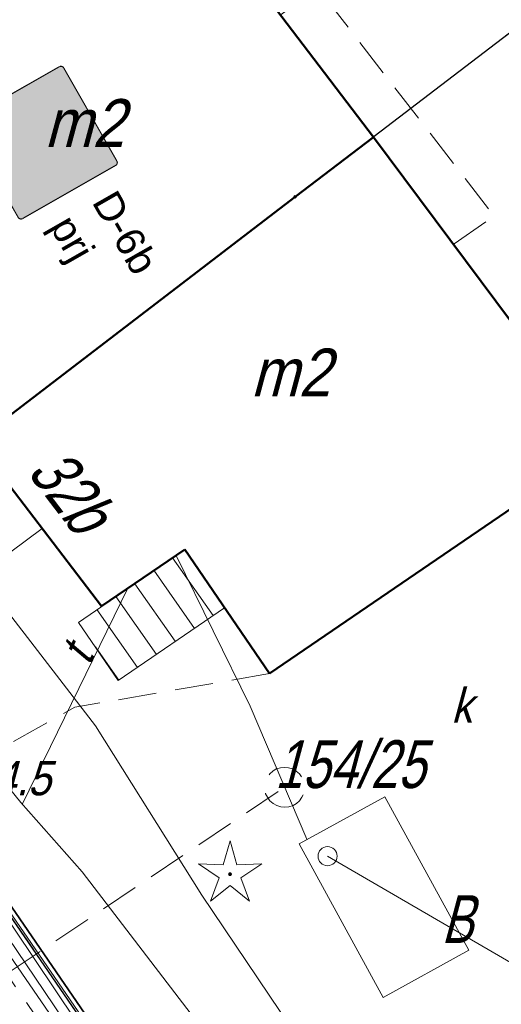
# Model space of a CAD drawing. Extents: x 6530721 to 6531385, y 5978377 to 5979143.
# Tile 51 of 146: x 6531021 to 6531034, y 5978721 to 5978747. Entities that reach past the tile are written whole.
import ezdxf
from ezdxf.enums import TextEntityAlignment as Align

# ---------------------------------------------------------------- set-up
doc = ezdxf.new("R2010")
doc.units = 0
doc.set_wipeout_variables(frame=1)
for name, pattern in [('AB_rokocin 2014-08-13 AC2004$0$1.0_0.5', [1.5, 1, -0.5]), ('AB_rokocin 2014-08-13 AC2004$0$l217_500', [2, 1.5, -0.5]), ('AB_rokocin 2014-08-13 AC2004$0$l219_500', [0]), ('AB_rokocin 2014-08-13 AC2004$0$mz1.0_0.5', [1.5, 1, -0.5])]:
    doc.linetypes.add(name, pattern=pattern)
for name, color, linetype, lineweight in [('AB-wymiarowa', 7, 'Continuous', 30), ('AB_rokocin 2014-08-13 AC2004$0$!arkusz4', 7, 'Continuous', 18), ('AB_rokocin 2014-08-13 AC2004$0$203-Punkt załamania granicy działki nie stabilizowany', 7, 'Continuous', 18), ('AB_rokocin 2014-08-13 AC2004$0$209-Opis konturu klasyfikacyjnego', 7, 'Continuous', 18), ('AB_rokocin 2014-08-13 AC2004$0$211-Nr działki', 7, 'Continuous', 18), ('AB_rokocin 2014-08-13 AC2004$0$217-Granica konturu klasyfikcyjnego', 7, 'Continuous', 18), ('AB_rokocin 2014-08-13 AC2004$0$219-Linia granicy', 7, 'Continuous', 18), ('AB_rokocin 2014-08-13 AC2004$0$312-Budynek', 7, 'Continuous', 18), ('AB_rokocin 2014-08-13 AC2004$0$312-Numer ewidencyjny budynku-Atr124', 7, 'Continuous', 18), ('AB_rokocin 2014-08-13 AC2004$0$352-schody (powierzchnia)', 7, 'Continuous', 18), ('AB_rokocin 2014-08-13 AC2004$0$685-Osadnik kanal. lokalnej szambo - obrys-SK', 7, 'Continuous', 18), ('AB_rokocin 2014-08-13 AC2004$0$903-Żywopłot', 7, 'Continuous', 18), ('AB_rokocin 2014-08-13 AC2004$0$996-Tekst dodatkowy mały', 7, 'Continuous', 18), ('AB_rokocin 2014-08-13 AC2004$0$chodnik (powierzchnia)', 7, 'Continuous', 18), ('AB_rokocin 2014-08-13 AC2004$0$drzewo iglaste (punkt)', 7, 'Continuous', 18), ('AB_rokocin 2014-08-13 AC2004$0$ogrodzenie trwałe (linia)', 7, 'Continuous', 18), ('AB_rokocin 2014-08-13 AC2004$0$przewód elektroenergetyczny (linia)-SEPOD', 7, 'Continuous', 18), ('AB_rokocin 2014-08-13 AC2004$0$przewód elektroenergetyczny - projektowany (linia)-SE', 7, 'Continuous', 18), ('AB_rokocin 2014-08-13 AC2004$0$przewód gazowy (linia)-SG', 7, 'Continuous', 18), ('AB_rokocin 2014-08-13 AC2004$0$przewód kanalizacyjny (linia)-SK', 7, 'Continuous', 18), ('AB_rokocin 2014-08-13 AC2004$0$przewód kanalizacyjny - projektowany (linia)-SK', 7, 'Continuous', 18), ('AB_rokocin 2014-08-13 AC2004$0$przewód telekomunikacyjny (linia)-STPOD', 7, 'Continuous', 18), ('AB_rokocin 2014-08-13 AC2004$0$przewód telekomunikacyjny (linia)-STPOD-Atr1', 7, 'Continuous', 18), ('AB_rokocin 2014-08-13 AC2004$0$przewód wodociągowy (linia)-SW', 7, 'Continuous', 18), ('AB_rokocin 2014-08-13 AC2004$0$punkt wysokościowy naturalny-Atr2', 7, 'Continuous', 18), ('AB_rokocin 2014-08-13 AC2004$0$właz (punkt)-SK', 7, 'Continuous', 18), ('AB_rokocin 2014-08-13 AC2004$0$właz (punkt)-SK-Atr17', 7, 'Continuous', 18), ('AB_rokocin 2014-08-13 AC2004$0$właz (punkt)-SK-Atr2', 7, 'Continuous', 18), ('płot', 1, 'Continuous', 18)]:
    doc.layers.add(name, color=color, linetype=linetype, lineweight=lineweight)
for name, color, linetype in [('gaPionowe', 7, 'Continuous'), ('zzz.ga.oz_pion_def', 7, 'Continuous'), ('zzz.ga.oz_pion_wypelnienie', 7, 'Continuous'), ('zzz.gaVSDodTekst', 7, 'Continuous'), ('zzz.gaVSDomyslna', 7, 'Continuous'), ('zzz.gaVSNazwa', 7, 'Continuous'), ('zzz.gaVSStan', 7, 'Continuous'), ('zzz.gaVSWielkość', 7, 'Continuous')]:
    doc.layers.add(name, color=color, linetype=linetype)
doc.styles.add('AB_rokocin 2014-08-13 AC2004$0$Standard', font='txt')
doc.styles.add('GA4-ATR-TEXT', font='arial.ttf', dxfattribs={"width": 0.9})
doc.linetypes.add('AB_rokocin 2014-08-13 AC2004$0$902-500', pattern='A,3.75,0,[1,ksztalty.shx,S=0.5,R=0,X=0,Y=0],3.75', length=7.5)
doc.linetypes.add('AB_rokocin 2014-08-13 AC2004$0$903-500', pattern='A,0,-0.001,0,[6,ksztalty.shx,S=0.667,R=0,X=0,Y=0],-3', length=3.001)

# ---------------------------------------------------------------- blocks, each defined once
blk = doc.blocks.new('z.ga4.D-3_0')
at = {"layer": 'zzz.ga.oz_pion_wypelnienie'}
h = blk.add_hatch(color=0, dxfattribs=at)
edge = h.paths.add_edge_path()
edge.add_line((-280, 594), (280, 594))
edge.add_arc((280, 580), 14, 0, 90, ccw=False)
edge.add_line((294, 580), (294, 20))
edge.add_arc((280, 20), 14, 270, 360, ccw=False)
edge.add_line((280, 6), (-280, 6))
edge.add_arc((-280, 20), 14, 180, 270, ccw=False)
edge.add_line((-294, 20), (-294, 580))
edge.add_arc((-280, 580), 14, 90, 180, ccw=False)
blk = doc.blocks.new('z.ga4.D-3_1')
at = {"layer": 'zzz.ga.oz_pion_def', "color": 0, "const_width": 6}
blk.add_lwpolyline([(280, 3), (-280, 3, -0.414214), (-297, 20), (-297, 580, -0.414214), (-280, 597), (280, 597, -0.414214), (297, 580), (297, 20, -0.414214), (280, 3, -1)], format="xyb", dxfattribs=at)
blk = doc.blocks.new('z.ga4.D-6_1')
at = {"layer": 'zzz.ga.oz_pion_def'}
blk.add_hatch(color=0, dxfattribs=at).paths.add_polyline_path([(0, 484), (-279.4, 0), (279.4, 0)])
blk = doc.blocks.new('z.ga4.D-6b_1')
at = {"layer": 'zzz.ga.oz_pion_def'}
h = blk.add_hatch(color=0, dxfattribs=at)
h.paths.add_polyline_path([(-79.6, 293, 1), (-55, 293, 1)])
h.paths.add_polyline_path([(115.8, 247.5, 1), (83.9, 247.5, 1)])
h.paths.add_polyline_path([(132.9, 217.1), (99.9, 229.5), (75, 173.7), (41.7, 140.3), (49.5, 123.3), (87.5, 161.3), (93.4, 172.6), (99.9, 124), (68.8, 80.6), (48.1, 18.3), (25, 15.5), (25, 7.8), (65.9, 0), (87.5, 68.2), (113.5, 100.2), (160.4, 18.2), (145.4, 6.1), (145.4, 0), (161.9, 0), (189.6, 15.8), (138, 114.4), (139.7, 119.4), (132.9, 148.9), (132.9, 186.1), (149.5, 164.4), (149.5, 108.5), (166, 117.8), (166, 173.7)])
h.paths.add_polyline_path([(-40.9, 257.8), (-52.7, 281.3), (-65.1, 276.3), (-111.5, 210.6, 0.332576), (-121.1, 203.4), (-133.6, 159.8, 25.961481), (-127.7, 158.1), (-125.3, 166.2), (-78.2, 125.6, 1.108236), (-54.9, 117), (-49.6, 117), (-48.7, 113.3), (-65.1, 101.9), (-65.1, 98), (-45.9, 99.7, 2.332267), (-29.5, 156.1), (-36.6, 167.6), (-24.7, 209.2)])
h.paths.add_polyline_path([(-57.2, 214.8), (-99, 185.6), (-119.7, 185.6), (-115.1, 201.6, -0.304217), (-111.9, 204.3), (-101.9, 204.3), (-67.8, 244)], flags=16)
h.paths.add_polyline_path([(-53.7, 194), (-55.4, 185.6), (-72.1, 185.6)], flags=16)
h.paths.add_polyline_path([(-56.6, 179.4), (-60.5, 160.3), (-59.2, 155.1), (-61, 149.4), (-74.9, 179.4)], flags=16)
h.paths.add_polyline_path([(-93.1, 179.4), (-76.6, 144.3), (-83.1, 138), (-123.4, 172.7), (-121.5, 179.4)], flags=16)
h.paths.add_polyline_path([(-38.9, 159.5), (-34.8, 152.8, 0.022197), (-37.6, 150.6), (-39.1, 159.1)], flags=16)
h.paths.add_polyline_path([(-38.9, 100.3), (-29.1, 101.2), (-31.8, 117), (-16.2, 117, 1.763174), (-11, 126.3), (-26.2, 150.8, -2.17872)], flags=16)
h.paths.add_polyline_path([(-31.5, 147.5), (-16.4, 123.2), (-32.9, 123.2), (-36.3, 143.1, -0.047635)], flags=16)
h.paths.add_polyline_path([(-56.3, 143.6), (-51.2, 123.2), (-54.9, 123.2, 0.191903), (-60.4, 130.7)], flags=16)
h.paths.add_polyline_path([(-64.5, 138.3), (-66.3, 132.5, 0.167013), (-74.1, 130.3), (-78.6, 134.2)], flags=16)
h.paths.add_polyline_path([(-135.4, 153.8), (-143.4, 126.1, 3.732051), (-137.4, 124.4), (-129.4, 152.1, -21.954451)], flags=16)
h.paths.add_polyline_path([(55, 63), (-221.3, 63), (-232.5, 48), (50, 48)])
h.paths.add_polyline_path([(127.5, 63), (96.6, 63), (91.9, 48), (135, 48)], flags=17)
h.paths.add_polyline_path([(221.3, 63), (174.4, 63), (183.8, 48), (232.5, 48)])
blk = doc.blocks.new('D-6b-59130105260-vs')
at = {"layer": 'zzz.gaVSDomyslna', "color": 7, "lineweight": 0, "true_color": 0xffffff}
for name, p in [('z.ga4.D-3_1', (0, 0)), ('z.ga4.D-6_1', (0, 96))]:
    blk.add_blockref(name, p, dxfattribs=at)
at = {"layer": 'zzz.gaVSDomyslna', "color": 180, "lineweight": 0}
blk.add_blockref('z.ga4.D-3_0', (0, 0), dxfattribs=at)
at = {"layer": 'zzz.gaVSDomyslna', "color": 18, "lineweight": 0, "true_color": 0x000000}
blk.add_blockref('z.ga4.D-6b_1', (0, 102.0462), dxfattribs=at)
at = {"layer": 'zzz.gaVSDodTekst', "style": 'GA4-ATR-TEXT', "flags": 1}
blk.add_attdef('AddText', (0, 0), '', height=1, dxfattribs=at)
at = {"layer": 'zzz.gaVSDomyslna', "style": 'GA4-ATR-TEXT', "flags": 1}
for tag in ['Width', 'Height', 'Position', 'Route']:
    blk.add_attdef(tag, (0, 0), '', height=1, dxfattribs=at)
at = {"layer": 'zzz.gaVSNazwa', "style": 'GA4-ATR-TEXT'}
blk.add_attdef('Name', (400, 375), '', height=150, dxfattribs=at)
at = {"layer": 'zzz.gaVSStan', "style": 'GA4-ATR-TEXT'}
blk.add_attdef('State', (400, 120), '', height=150, dxfattribs=at)
at = {"layer": 'zzz.gaVSWielkość', "style": 'GA4-ATR-TEXT', "flags": 1}
blk.add_attdef('Size', (0, 0), '', height=1, dxfattribs=at)
blk = doc.blocks.new('AB_rokocin 2014-08-13 AC2004$0$OP011')
at = {"linetype": 'Continuous', "lineweight": 13}
h = blk.add_hatch(color=0, dxfattribs=at)
edge = h.paths.add_edge_path()
edge.add_arc((0, 0), 0.05, 0, 360)
at = {"color": 0, "linetype": 'Continuous', "lineweight": 13}
for p, q in [((-0.283, 0.093), (-0.512, 0.706)), ((-0.512, 0.706), (0, 0.299)), ((0, 0.299), (0.512, 0.706)), ((0.512, 0.706), (0.283, 0.093)), ((-0.828, -0.268), (-0.283, 0.093)), ((0.283, 0.093), (0.828, -0.268)), ((-0.175, -0.24), (-0.828, -0.268)), ((0, -0.87), (-0.175, -0.24)), ((0.175, -0.24), (0, -0.87)), ((0.828, -0.268), (0.175, -0.24))]:
    blk.add_line(p, q, dxfattribs=at)
blk = doc.blocks.new('AB_rokocin 2014-08-13 AC2004$0$US22')
at = {"color": 0, "linetype": 'Continuous', "lineweight": 13}
blk.add_circle((0, 0), 0.25, dxfattribs=at)
blk = doc.blocks.new('AB_rokocin 2014-08-13 AC2004$0$203')
at = {"linetype": 'Continuous', "lineweight": 0}
h = blk.add_hatch(color=0, dxfattribs=at)
edge = h.paths.add_edge_path()
edge.add_arc((0, 0), 0.045, 0, 360)
blk = doc.blocks.new('AB_rokocin 2014-08-13 AC2004')
at = {"layer": 'AB_rokocin 2014-08-13 AC2004$0$217-Granica konturu klasyfikcyjnego', "color": 3, "linetype": 'AB_rokocin 2014-08-13 AC2004$0$l217_500', "lineweight": 18, "flags": 128}
for points in [[(6531028.14, 5978742.23), (6531034.19, 5978746.85)], [(6531028.14, 5978742.23), (6531034.19, 5978746.85)], [(6531019.79, 5978735.84), (6531028.14, 5978742.23)], [(6531019.79, 5978735.84), (6531028.14, 5978742.23)], [(6531014.8, 5978732.03), (6531033.94, 5978704.15)], [(6531014.8, 5978732.03), (6531033.94, 5978704.15)]]:
    blk.add_lwpolyline(points, dxfattribs=at)
at = {"layer": 'AB_rokocin 2014-08-13 AC2004$0$219-Linia granicy', "color": 92, "linetype": 'AB_rokocin 2014-08-13 AC2004$0$l219_500', "lineweight": 30, "flags": 128}
for points in [[(6531034.19, 5978746.85), (6531028.14, 5978742.23)], [(6531034.19, 5978746.85), (6531028.14, 5978742.23)], [(6531028.14, 5978742.23), (6531019.79, 5978735.84)], [(6531028.14, 5978742.23), (6531019.79, 5978735.84)], [(6531033.94, 5978704.15), (6531014.8, 5978732.03)], [(6531033.94, 5978704.15), (6531014.8, 5978732.03)]]:
    blk.add_lwpolyline(points, dxfattribs=at)
at = {"layer": 'AB_rokocin 2014-08-13 AC2004$0$312-Budynek', "color": 250, "linetype": 'Continuous', "lineweight": 50, "flags": 128}
for points in [[(6531023.56, 5978752.5), (6531030.19, 5978743.79)], [(6531030.19, 5978743.79), (6531028.14, 5978742.23)], [(6531028.14, 5978742.23), (6531030.19, 5978743.79)], [(6531030.19, 5978743.79), (6531036.2, 5978735.73)], [(6531028.14, 5978742.23), (6531019.79, 5978735.84)], [(6531019.79, 5978735.84), (6531028.14, 5978742.23)], [(6531023.08, 5978731.53), (6531019.79, 5978735.84)], [(6531036.2, 5978735.73), (6531027.47, 5978729.77)], [(6531025.26, 5978733.01), (6531023.08, 5978731.53)], [(6531027.47, 5978729.77), (6531025.26, 5978733.01)]]:
    blk.add_lwpolyline(points, dxfattribs=at)
at = {"layer": 'AB_rokocin 2014-08-13 AC2004$0$352-schody (powierzchnia)', "color": 252, "linetype": 'Continuous', "lineweight": 18}
for p, q in [((6531022.48, 5978731.11), (6531025.26, 5978733.01)), ((6531025.26, 5978733.01), (6531026.3, 5978731.49)), ((6531026, 5978731.29), (6531024.94, 5978732.8)), ((6531025.51, 5978730.95), (6531024.45, 5978732.47)), ((6531025.01, 5978730.62), (6531023.95, 5978732.12)), ((6531024.52, 5978730.27), (6531023.46, 5978731.79)), ((6531024.02, 5978729.93), (6531022.96, 5978731.45)), ((6531026.3, 5978731.49), (6531023.52, 5978729.59)), ((6531023.52, 5978729.59), (6531022.48, 5978731.11)), ((6531023.53, 5978729.6), (6531022.92, 5978730.47))]:
    blk.add_line(p, q, dxfattribs=at)
at = {"layer": 'AB_rokocin 2014-08-13 AC2004$0$685-Osadnik kanal. lokalnej szambo - obrys-SK', "color": 7, "linetype": 'Continuous', "lineweight": 18, "flags": 128}
blk.add_lwpolyline([(6531028.25, 5978725.32), (6531030.49, 5978726.55), (6531032.68, 5978722.54), (6531030.44, 5978721.31)], close=True, dxfattribs=at)
at = {"layer": 'AB_rokocin 2014-08-13 AC2004$0$903-Żywopłot', "color": 7, "linetype": 'AB_rokocin 2014-08-13 AC2004$0$903-500', "lineweight": 18, "flags": 128}
blk.add_lwpolyline([(6531033.42, 5978703.94), (6531018.51, 5978726.02)], dxfattribs=at)
at = {"layer": 'AB_rokocin 2014-08-13 AC2004$0$chodnik (powierzchnia)', "color": 252, "linetype": 'AB_rokocin 2014-08-13 AC2004$0$mz1.0_0.5', "lineweight": 18, "flags": 128}
for points in [[(6531027.75, 5978746.98), (6531028.74, 5978747.68), (6531033.34, 5978741.73), (6531032.28, 5978740.99)], [(6531027.47, 5978729.77), (6531022.38, 5978728.89), (6531018.6, 5978726.77)]]:
    blk.add_lwpolyline(points, dxfattribs=at)
at = {"layer": 'AB_rokocin 2014-08-13 AC2004$0$ogrodzenie trwałe (linia)', "color": 252, "linetype": 'AB_rokocin 2014-08-13 AC2004$0$902-500', "lineweight": 35, "flags": 128}
blk.add_lwpolyline([(6531040.81, 5978802.39), (6531039, 5978800.16), (6531036.52, 5978797.32), (6531032.64, 5978793), (6531031.99, 5978792.22), (6531028.23, 5978787.99), (6531023.91, 5978782.34), (6531022.84, 5978781.16), (6531019.25, 5978776.56), (6531018.45, 5978775.2), (6531015.04, 5978770.97), (6531046.86, 5978730.59), (6531039.44, 5978715.67), (6531033.78, 5978704.64), (6531018.6, 5978726.77), (6531018.12, 5978727.63), (6531015.98, 5978730.61), (6531012.74, 5978734.92), (6531010.83, 5978737.95), (6531010.09, 5978738.95), (6531000.92, 5978751.92), (6531009.07, 5978762.86), (6531009.68, 5978763.74), (6531015.04, 5978770.97)], dxfattribs=at)
at = {"layer": 'AB_rokocin 2014-08-13 AC2004$0$przewód elektroenergetyczny (linia)-SEPOD', "color": 1, "linetype": 'Continuous', "lineweight": 18, "flags": 128}
blk.add_lwpolyline([(6531016.57, 5978774.92), (6530999.78, 5978752.35), (6531009.61, 5978738.01), (6531012.53, 5978734.1), (6531018.44, 5978725.66), (6531033.46, 5978703.79), (6531047.58, 5978687.83), (6531071.83, 5978661.18), (6531077.69, 5978661.73), (6531081.66, 5978668.68), (6531091.97, 5978688.52), (6531101.98, 5978708.16), (6531112.22, 5978727.55), (6531122.08, 5978747.33), (6531132, 5978765.74), (6531132.11, 5978766.31), (6531132.42, 5978767.25), (6531132.14, 5978777.68), (6531136.89, 5978786.86), (6531137.71, 5978789.05)], dxfattribs=at)
at = {"layer": 'AB_rokocin 2014-08-13 AC2004$0$przewód elektroenergetyczny - projektowany (linia)-SE', "color": 1, "linetype": 'AB_rokocin 2014-08-13 AC2004$0$1.0_0.5', "lineweight": 18, "flags": 128}
blk.add_lwpolyline([(6530826.972, 5978708.68), (6530827.24, 5978709.09), (6530834.58, 5978722.01), (6530844.3, 5978737.61), (6530851.06, 5978748.63), (6530857.75, 5978759.14), (6530864.58, 5978771.22), (6530872.94, 5978786.68), (6530885.26, 5978812.96), (6530898.25, 5978841.23), (6530902.68, 5978856.6), (6530904.26, 5978865.5), (6530895.64, 5978867.12), (6530896.81, 5978878.73), (6530897.37, 5978886.45), (6530914.59, 5978888.09), (6530916.6, 5978883.13), (6530918.66, 5978878.97), (6530922.67, 5978870.07), (6530922.8, 5978868.04), (6530926.81, 5978860.82), (6530928.6, 5978857.83), (6530930.08, 5978855.53), (6530931.41, 5978853.22), (6530934.81, 5978847.74), (6530938.18, 5978842.74), (6530940.61, 5978838.92), (6530943.7, 5978834.57), (6530946.08, 5978831.07), (6530948, 5978828.22), (6530952.41, 5978821.5), (6530956.94, 5978815.04), (6530960.54, 5978809.91), (6530964.29, 5978804.42), (6530967.77, 5978799.56), (6530971.05, 5978794.9), (6530973.84, 5978790.63), (6530976.58, 5978786.57), (6530980.58, 5978780.71), (6530982.7, 5978777.62), (6530985.22, 5978773.81), (6530988.34, 5978769.04), (6530989.92, 5978766.7), (6530990.46, 5978765.93), (6530990.37, 5978765.15), (6530991.83, 5978763.13), (6530996.06, 5978757.13), (6530999.57, 5978752.09), (6531000.82, 5978750.32), (6531001.94, 5978748.65), (6531002.55, 5978747.77), (6531005.3, 5978743.83), (6531008.21, 5978739.6), (6531012.63, 5978733.34), (6531017.03, 5978727.14), (6531023.63, 5978717.51), (6531029.4, 5978709.03), (6531033.24, 5978703.44), (6531036.36, 5978699.89), (6531039.9, 5978695.78), (6531042.87, 5978692.37), (6531049.22, 5978685.3), (6531061.9, 5978670.96), (6531061.63, 5978668.76), (6531063.68, 5978666.4), (6531066.09, 5978666.33), (6531071.01, 5978660.91), (6531074.47, 5978660.91), (6531079.98, 5978654.09), (6531082.92, 5978659.36), (6531086.03, 5978664.59), (6531092.01, 5978675.8), (6531094.55, 5978679.72)], dxfattribs=at)
at = {"layer": 'AB_rokocin 2014-08-13 AC2004$0$przewód gazowy (linia)-SG', "color": 40, "linetype": 'Continuous', "lineweight": 18, "flags": 128}
blk.add_lwpolyline([(6531001.96, 5978749.82), (6531005.67, 5978744.55), (6531017.08, 5978728.64), (6531033.01, 5978704.89), (6531037.22, 5978700.26), (6531037.37, 5978697.73), (6531043.31, 5978690.7), (6531049.47, 5978683.23), (6531056.15, 5978675.72), (6531060.93, 5978670.72), (6531060.33, 5978668.65), (6531063.2, 5978665.69), (6531065.19, 5978665.81), (6531070.76, 5978659.91), (6531072.95, 5978658.8), (6531074.6, 5978657.97), (6531080.81, 5978652.12), (6531080.91, 5978650.97), (6531084.5, 5978646.86), (6531093.79, 5978637.27), (6531095.38, 5978634.13)], dxfattribs=at)
at = {"layer": 'AB_rokocin 2014-08-13 AC2004$0$przewód kanalizacyjny (linia)-SK', "color": 34, "linetype": 'Continuous', "lineweight": 18, "flags": 128}
blk.add_lwpolyline([(6531028.45, 5978725.44), (6531026.97, 5978728.92), (6531025.03, 5978732.86)], dxfattribs=at)
at = {"layer": 'AB_rokocin 2014-08-13 AC2004$0$przewód kanalizacyjny - projektowany (linia)-SK', "color": 32, "linetype": 'AB_rokocin 2014-08-13 AC2004$0$1.0_0.5', "lineweight": 18, "flags": 128}
blk.add_lwpolyline([(6531028.18, 5978726.38), (6531028.09, 5978726.32), (6531027.98, 5978726.29), (6531027.87, 5978726.28), (6531027.77, 5978726.29), (6531027.66, 5978726.32), (6531027.57, 5978726.38), (6531027.48, 5978726.45), (6531027.42, 5978726.54), (6531027.37, 5978726.63), (6531027.35, 5978726.74), (6531027.35, 5978726.85), (6531027.37, 5978726.96), (6531027.42, 5978727.06), (6531027.48, 5978727.15), (6531027.56, 5978727.22), (6531027.65, 5978727.28), (6531027.76, 5978727.31), (6531027.87, 5978727.32), (6531027.97, 5978727.31), (6531028.08, 5978727.28), (6531028.17, 5978727.22), (6531028.26, 5978727.15), (6531028.32, 5978727.06), (6531028.37, 5978726.97), (6531028.39, 5978726.86), (6531028.39, 5978726.75), (6531028.37, 5978726.64), (6531028.32, 5978726.54), (6531028.26, 5978726.45)], close=True, dxfattribs=at)
blk.add_lwpolyline([(6531027.7, 5978726.69), (6531019.68, 5978721.3)], dxfattribs=at)
at = {"layer": 'AB_rokocin 2014-08-13 AC2004$0$przewód telekomunikacyjny (linia)-STPOD', "color": 30, "linetype": 'Continuous', "lineweight": 18, "flags": 128}
for points in [[(6531001.7, 5978753.69), (6531001.1, 5978752.3), (6531006.22, 5978745.24), (6531010.89, 5978738.97), (6531016.93, 5978731.39), (6531020.97, 5978726.4), (6531022.58, 5978724.59), (6531028.16, 5978717.3), (6531035.01, 5978708.25), (6531041.44, 5978699.96), (6531046.74, 5978693.24), (6531050.94, 5978687.69), (6531056.58, 5978680.42), (6531060.67, 5978675.2), (6531065.43, 5978668.89), (6531068.98, 5978664.28)], [(6531021.01, 5978726.35), (6531023.78, 5978732.02)]]:
    blk.add_lwpolyline(points, dxfattribs=at)
at = {"layer": 'AB_rokocin 2014-08-13 AC2004$0$przewód wodociągowy (linia)-SW', "color": 5, "linetype": 'Continuous', "lineweight": 18, "flags": 128}
for points in [[(6530994.24, 5978760.05), (6530996.5, 5978757.15), (6531000.78, 5978751.8), (6531003.91, 5978748.96), (6531007.61, 5978745.04), (6531012.73, 5978739.64), (6531015.32, 5978737.26), (6531019.88, 5978732.34), (6531022.92, 5978728.41), (6531025.7, 5978723.98), (6531028.63, 5978719.63), (6531034.97, 5978710.84), (6531039.83, 5978704.42), (6531041.69, 5978702.12), (6531047.7, 5978694.68), (6531052.05, 5978688.38), (6531056.3, 5978683.5), (6531059.09, 5978679.72), (6531062.92, 5978674.36), (6531067, 5978669.11), (6531070.33, 5978664.78)], [(6531019.88, 5978732.34), (6531021.53, 5978733.56)]]:
    blk.add_lwpolyline(points, dxfattribs=at)
at = {"layer": 'AB_rokocin 2014-08-13 AC2004$0$właz (punkt)-SK-Atr2', "color": 34, "linetype": 'ByBlock', "flags": 128}
blk.add_lwpolyline([(6531028.99, 5978725), (6531034.48, 5978721.81), (6531038.137, 5978721.81)], dxfattribs=at)
at = {"layer": 'AB_rokocin 2014-08-13 AC2004$0$203-Punkt załamania granicy działki nie stabilizowany', "color": 7, "linetype": 'Continuous', "lineweight": 18, "rotation": 171.887}
blk.add_blockref('AB_rokocin 2014-08-13 AC2004$0$203', (6531028.14, 5978742.23), dxfattribs=at)
at = {"layer": 'AB_rokocin 2014-08-13 AC2004$0$drzewo iglaste (punkt)', "color": 94, "linetype": 'Continuous', "lineweight": 13, "rotation": 180}
blk.add_blockref('AB_rokocin 2014-08-13 AC2004$0$OP011', (6531026.44, 5978724.53), dxfattribs=at)
at = {"layer": 'AB_rokocin 2014-08-13 AC2004$0$właz (punkt)-SK', "color": 7, "linetype": 'Continuous', "lineweight": 18}
blk.add_blockref('AB_rokocin 2014-08-13 AC2004$0$US22', (6531028.99, 5978725), dxfattribs=at)
at = {"layer": 'AB_rokocin 2014-08-13 AC2004$0$209-Opis konturu klasyfikacyjnego', "color": 3, "linetype": 'Continuous', "lineweight": 20, "style": 'AB_rokocin 2014-08-13 AC2004$0$Standard', "oblique": 15, "width": 0.741}
blk.add_text('B', height=1.25, dxfattribs=at).set_placement((6531031.96, 5978722.73))
at = {"layer": 'AB_rokocin 2014-08-13 AC2004$0$211-Nr działki', "color": 92, "linetype": 'Continuous', "lineweight": 30, "style": 'AB_rokocin 2014-08-13 AC2004$0$Standard', "oblique": 15, "width": 0.767}
blk.add_text('154/25', height=1.25, dxfattribs=at).set_placement((6531027.61, 5978726.78))
at = {"layer": 'AB_rokocin 2014-08-13 AC2004$0$312-Numer ewidencyjny budynku-Atr124', "color": 7, "linetype": 'ByBlock', "lineweight": 20, "style": 'AB_rokocin 2014-08-13 AC2004$0$Standard', "oblique": 15, "width": 0.896}
for p in [(6531022.63, 5978744.16), (6531028.02, 5978737.64)]:
    blk.add_text('m2', height=1.25, dxfattribs=at).set_placement(p, align=Align.MIDDLE_CENTER)
at = {"layer": 'AB_rokocin 2014-08-13 AC2004$0$996-Tekst dodatkowy mały', "color": 7, "linetype": 'Continuous', "lineweight": 20, "style": 'AB_rokocin 2014-08-13 AC2004$0$Standard', "oblique": 15, "width": 0.776}
blk.add_text('32b', height=1.25, rotation=307.356, dxfattribs=at).set_placement((6531021.12, 5978735.04))
at = {"layer": 'AB_rokocin 2014-08-13 AC2004$0$przewód telekomunikacyjny (linia)-STPOD-Atr1', "color": 30, "linetype": 'ByBlock', "lineweight": 20, "style": 'AB_rokocin 2014-08-13 AC2004$0$Standard', "oblique": 15, "width": 0.9}
blk.add_text('t', height=0.9, rotation=64.736, dxfattribs=at).set_placement((6531022.77, 5978729.95))
at = {"layer": 'AB_rokocin 2014-08-13 AC2004$0$punkt wysokościowy naturalny-Atr2', "color": 252, "linetype": 'ByBlock', "lineweight": 20, "style": 'AB_rokocin 2014-08-13 AC2004$0$Standard', "oblique": 15, "width": 0.9}
blk.add_text('104.5', height=0.9, dxfattribs=at).set_placement((6531019.04, 5978726.59))
at = {"layer": 'AB_rokocin 2014-08-13 AC2004$0$właz (punkt)-SK-Atr17', "color": 34, "linetype": 'ByBlock', "lineweight": 20, "style": 'AB_rokocin 2014-08-13 AC2004$0$Standard', "oblique": 15, "width": 0.9}
blk.add_text('k', height=0.9, dxfattribs=at).set_placement((6531032.22, 5978728.49))
at = {"linetype": 'ByBlock'}
blk.add_wipeout([(6530875.993, 5978760.343), (6530918.965, 5978786.026), (6531046.134, 5978573.254), (6531003.162, 5978547.571)], dxfattribs=at).dxf.layer = 'AB_rokocin 2014-08-13 AC2004$0$!arkusz4'

msp = doc.modelspace()

# ---------------------------------------------------------------- block references
at = {"layer": 'AB-wymiarowa'}
msp.add_blockref('AB_rokocin 2014-08-13 AC2004', (0, 0), dxfattribs=at)

# ---------------------------------------------------------------- next in the draw order: linework, layer by layer
at = {"layer": 'płot', "lineweight": 18, "flags": 128}
msp.add_lwpolyline([(6530929.827, 5978856.272), (6530937.918, 5978844.469), (6530945.94, 5978832.668), (6530953.859, 5978820.973), (6530962.245, 5978808.571), (6530969.91, 5978797.159), (6530972.295, 5978798.946), (6530975.258, 5978794.679), (6530972.691, 5978792.801), (6530977.145, 5978786.318), (6530990.852, 5978766.062), (6531000.881, 5978751.986), (6531008.371, 5978741.391), (6531012.8, 5978734.972), (6531015.902, 5978730.494), (6531033.647, 5978704.66), (6531039.258, 5978698.41), (6531045.264, 5978691.76), (6531051.142, 5978685.041), (6531057.333, 5978678.356), (6531065.683, 5978669.08), (6531071.733, 5978662.18), (6531077.012, 5978662.707)], dxfattribs=at)

# ---------------------------------------------------------------- next in the draw order: block references
at = {"layer": 'gaPionowe', "xscale": 0.005, "yscale": 0.005, "zscale": 0.005, "rotation": 299.7316175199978}
msp.add_blockref('D-6b-59130105260-vs', (6531020.196, 5978742.903), dxfattribs=at).add_auto_attribs({'Name': 'D-6b', 'State': 'prj'})

doc.saveas('drawing.dxf')
